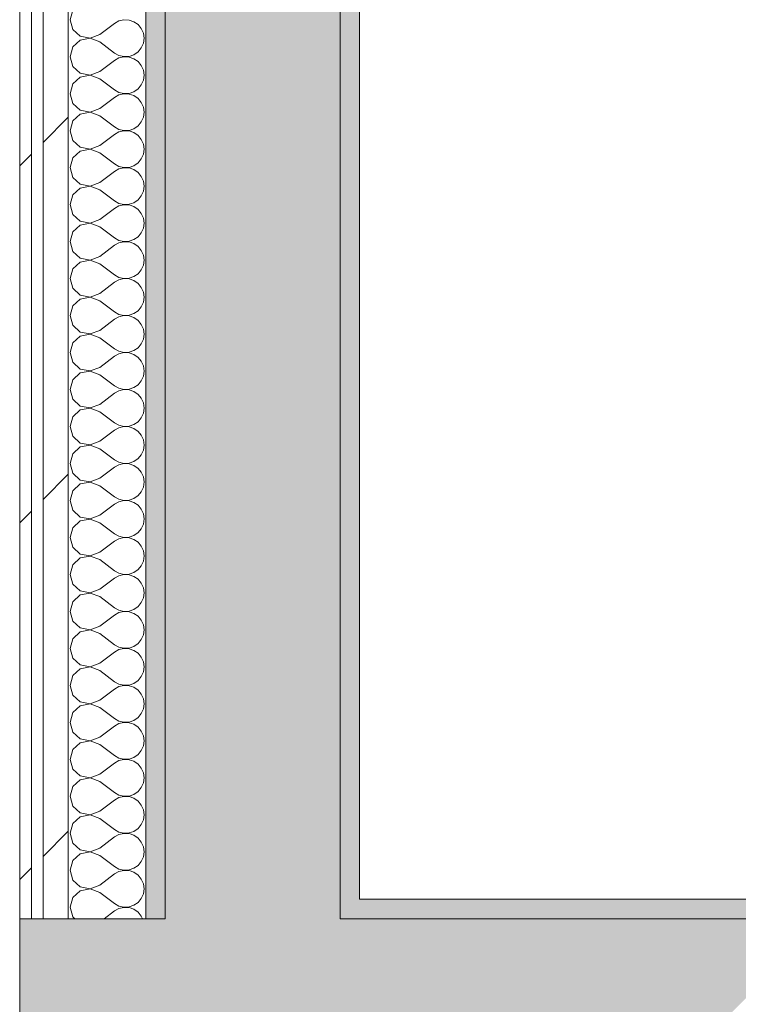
# Model space of a CAD drawing. Header units: millimetres. Extents: x -40968 to 77376, y -17881 to 4746.
# Tile 197 of 256: x 6357 to 6727, y -16688 to -16181. Entities that reach past the tile are written whole.
import ezdxf

# ---------------------------------------------------------------- set-up
doc = ezdxf.new("R2010")
doc.units = ezdxf.units.MM
doc.header["$MEASUREMENT"] = 0
doc.linetypes.add('Wipeout_Contour', pattern=[1000, 0, -1000])
for name, color, linetype, lineweight in [('08_E_Envans secs_Pluma_Nº__7', 7, 'Continuous', 5), ('12_FAÇ_Façana_Pluma_Nº__7', 7, 'Continuous', 5), ('Nuevo_08_E_Envans secs_Pluma_Nº__1', 7, 'Continuous', 5)]:
    doc.layers.add(name, color=color, linetype=linetype, lineweight=lineweight)
doc.layers.add('12_FAÇ_Façana', color=7, linetype='Continuous')
doc.layers.add('Nuevo_08_E_Envans secs', color=7, linetype='Continuous')
for name, color, linetype, lineweight, true_color in [('12_FAÇ_Façana_Pluma_Nº__102', 7, 'Continuous', 5, 0xcccccc), ('12_FAÇ_Façana_Pluma_Nº__176', 7, 'Continuous', 15, 0x93a0c6), ('Nuevo_08_E_Envans secs_Pluma_Nº__102', 7, 'Continuous', 5, 0xcccccc), ('Nuevo_08_E_Envans secs_Pluma_Nº__171', 171, 'Continuous', 13, 0xaaaaff), ('Nuevo_08_E_Envans secs_Pluma_Nº__177', 7, 'Continuous', 15, 0xf7e046)]:
    doc.layers.add(name, color=color, linetype=linetype, lineweight=lineweight, true_color=true_color)
pattern_1 = [(45, (0, 0), (-183.8478, 183.8478), [195, -65]), (45, (7e-14, 183.85), (-183.8478, 183.8478), [195, -65])]

# ---------------------------------------------------------------- blocks, each defined once
blk = doc.blocks.new('Muro_64_5', base_point=(6422.11, -16633.98))
at = {"layer": '12_FAÇ_Façana_Pluma_Nº__102', "linetype": 'Continuous', "lineweight": 0, "true_color": 0xe5e5e5}
for points in [[(6522.11, -16633.98), (6522.11, -12283.98), (6432.11, -12283.98), (6432.11, -16633.98)], [(6432.11, -16643.98), (6522.11, -16643.98), (6522.11, -16633.98), (6432.11, -16633.98)]]:
    blk.add_hatch(color=254, dxfattribs=at).paths.add_polyline_path(points)
at = {"layer": '12_FAÇ_Façana_Pluma_Nº__176', "linetype": 'Continuous', "lineweight": 0, "true_color": 0x495063}
for points in [[(6532.11, -16633.98), (6532.11, -12283.98), (6522.11, -12283.98), (6522.11, -16633.98)], [(6422.11, -14438.98), (6422.11, -16633.98), (6432.11, -16633.98), (6432.11, -14438.98)]]:
    blk.add_hatch(color=251, dxfattribs=at).paths.add_polyline_path(points)
at = {"layer": '12_FAÇ_Façana_Pluma_Nº__7', "color": 7, "linetype": 'Continuous', "lineweight": 5}
for p, q in [((6522.11, -16633.98), (6522.11, -12283.98)), ((6432.11, -14438.98), (6432.11, -16633.98)), ((6432.11, -16633.98), (6432.11, -16643.98)), ((6522.11, -16643.98), (6522.11, -16633.98))]:
    blk.add_line(p, q, dxfattribs=at)
at = {"layer": '12_FAÇ_Façana_Pluma_Nº__7', "color": 7, "linetype": 'Continuous', "lineweight": 5, "flags": 128}
for points in [[(6532.11, -16633.98), (6532.11, -12283.98)], [(6422.11, -14438.98), (6422.11, -16633.98)]]:
    blk.add_lwpolyline(points, dxfattribs=at)
blk = doc.blocks.new('Muro_65_5', base_point=(6782.11, -16633.98))
at = {"layer": '12_FAÇ_Façana_Pluma_Nº__102', "linetype": 'Continuous', "lineweight": 0, "true_color": 0xe5e5e5}
for points in [[(6363.11, -16713.98), (6363.11, -16643.98), (6357.11, -16643.98), (6357.11, -16713.98)], [(6369.11, -16713.98), (6369.11, -16643.98), (6363.11, -16643.98), (6363.11, -16713.98)], [(6382.11, -16713.98), (6382.11, -16643.98), (6369.11, -16643.98), (6369.11, -16713.98)], [(6422.11, -16713.98), (6422.11, -16643.98), (6382.11, -16643.98), (6382.11, -16713.98)], [(6432.11, -16643.98), (6422.11, -16643.98), (6422.11, -16713.98), (6432.11, -16713.98)], [(6432.11, -16713.98), (6522.11, -16713.98), (6522.11, -16643.98), (6432.11, -16643.98)], [(6522.11, -16713.98), (6702.11, -16713.98), (6702.11, -16643.98), (6522.11, -16643.98)], [(6702.11, -16713.98), (6772.11, -16643.98), (6702.11, -16643.98)]]:
    blk.add_hatch(color=254, dxfattribs=at).paths.add_polyline_path(points)
at = {"layer": '12_FAÇ_Façana_Pluma_Nº__176', "linetype": 'Continuous', "lineweight": 0, "true_color": 0x495063}
for points in [[(6422.11, -16643.98), (6432.11, -16643.98), (6432.11, -16633.98), (6422.11, -16633.98)], [(6522.11, -16643.98), (6532.11, -16643.98), (6532.11, -16633.98), (6522.11, -16633.98)], [(6532.11, -16643.98), (6772.11, -16643.98), (6772.11, -16633.98), (6532.11, -16633.98)]]:
    blk.add_hatch(color=251, dxfattribs=at).paths.add_polyline_path(points)
at = {"layer": '08_E_Envans secs_Pluma_Nº__7', "color": 7, "linetype": 'Continuous', "lineweight": 5}
for p, q in [((6363.11, -16643.98), (6357.11, -16643.98)), ((6369.11, -16643.98), (6363.11, -16643.98)), ((6382.11, -16643.98), (6369.11, -16643.98)), ((6422.11, -16643.98), (6382.11, -16643.98))]:
    blk.add_line(p, q, dxfattribs=at)
at = {"layer": '12_FAÇ_Façana_Pluma_Nº__7', "color": 7, "linetype": 'Continuous', "lineweight": 5}
for p, q in [((6432.11, -16633.98), (6432.11, -16643.98)), ((6522.11, -16643.98), (6522.11, -16633.98)), ((6432.11, -16643.98), (6422.11, -16643.98)), ((6702.11, -16643.98), (6522.11, -16643.98)), ((6772.11, -16643.98), (6702.11, -16643.98))]:
    blk.add_line(p, q, dxfattribs=at)
at = {"layer": '12_FAÇ_Façana_Pluma_Nº__7', "color": 7, "linetype": 'Continuous', "lineweight": 5, "flags": 128}
for points in [[(6422.11, -16633.98), (6422.11, -16643.98)], [(6782.11, -16633.98), (6532.11, -16633.98)]]:
    blk.add_lwpolyline(points, dxfattribs=at)
at = {"layer": 'Nuevo_08_E_Envans secs_Pluma_Nº__1', "color": 7, "linetype": 'Continuous', "lineweight": 5}
blk.add_line((6357.11, -16643.98), (6357.11, -16713.98), dxfattribs=at)
blk = doc.blocks.new('Muro_66_5', base_point=(6782.11, -17083.98))
at = {"layer": '12_FAÇ_Façana_Pluma_Nº__102', "linetype": 'Continuous', "lineweight": 0, "true_color": 0xe5e5e5}
for points in [[(6702.11, -16713.98), (6702.11, -16973.98), (6772.11, -16973.98), (6772.11, -16713.98)], [(6772.11, -16973.98), (6702.11, -16973.98), (6702.11, -16983.98), (6772.11, -16983.98)]]:
    blk.add_hatch(color=254, dxfattribs=at).paths.add_polyline_path(points)
at = {"layer": '12_FAÇ_Façana_Pluma_Nº__176', "linetype": 'Continuous', "lineweight": 0, "true_color": 0x495063}
for points in [[(6772.11, -16643.98), (6772.11, -16973.98), (6782.11, -16973.98), (6782.11, -16643.98)], [(6692.11, -16723.98), (6692.11, -16973.98), (6702.11, -16973.98), (6702.11, -16723.98)]]:
    blk.add_hatch(color=251, dxfattribs=at).paths.add_polyline_path(points)
at = {"layer": '12_FAÇ_Façana_Pluma_Nº__7', "color": 7, "linetype": 'Continuous', "lineweight": 5}
for p, q in [((6772.11, -16713.98), (6772.11, -16643.98)), ((6702.11, -16723.98), (6702.11, -16713.98)), ((6772.11, -16973.98), (6772.11, -16713.98)), ((6702.11, -16723.98), (6702.11, -16973.98)), ((6702.11, -16973.98), (6702.11, -16983.98)), ((6772.11, -16983.98), (6772.11, -16973.98))]:
    blk.add_line(p, q, dxfattribs=at)
at = {"layer": '12_FAÇ_Façana_Pluma_Nº__7', "color": 7, "linetype": 'Continuous', "lineweight": 5, "flags": 128}
for points in [[(6782.11, -16973.98), (6782.11, -16643.98)], [(6692.11, -16723.98), (6692.11, -16973.98)]]:
    blk.add_lwpolyline(points, dxfattribs=at)
blk = doc.blocks.new('*X142')
at = {"layer": 'Nuevo_08_E_Envans secs_Pluma_Nº__102', "color": 254, "linetype": 'Continuous', "lineweight": 5, "true_color": 0xcccccc}
for p, q in [((6384.48, -16175.95), (6383.06, -16180.95)), ((6383.06, -16180.95), (6384.48, -16185.96)), ((6398.3, -16188.57), (6405.92, -16182.86)), ((6408.21, -16181.59), (6405.92, -16182.86)), ((6410.77, -16180.99), (6408.21, -16181.59)), ((6413.4, -16181.12), (6410.77, -16180.99)), ((6415.89, -16181.96), (6413.4, -16181.12)), ((6418.05, -16183.45), (6415.89, -16181.96)), ((6384.48, -16185.96), (6388.32, -16189.47)), ((6419.73, -16185.47), (6418.05, -16183.45)), ((6420.79, -16187.87), (6419.73, -16185.47)), ((6421.15, -16190.48), (6420.79, -16187.87)), ((6388.32, -16191.48), (6384.48, -16194.99)), ((6388.32, -16189.47), (6393.44, -16190.44)), ((6393.44, -16190.51), (6388.32, -16191.48)), ((6393.44, -16190.44), (6398.3, -16188.57)), ((6398.3, -16192.38), (6393.44, -16190.51)), ((6398.3, -16192.38), (6405.92, -16198.1)), ((6419.73, -16195.48), (6420.79, -16193.08)), ((6420.79, -16193.08), (6421.15, -16190.48)), ((6384.48, -16194.99), (6383.06, -16200)), ((6405.92, -16198.1), (6408.21, -16199.37)), ((6415.89, -16198.99), (6418.05, -16197.51)), ((6418.05, -16197.51), (6419.73, -16195.48)), ((6383.06, -16200), (6384.48, -16205.01)), ((6398.3, -16207.62), (6405.92, -16201.9)), ((6408.21, -16200.63), (6405.92, -16201.9)), ((6408.21, -16199.37), (6410.77, -16199.96)), ((6410.77, -16200.04), (6408.21, -16200.63)), ((6410.77, -16199.96), (6413.4, -16199.83)), ((6413.4, -16200.17), (6410.77, -16200.04)), ((6413.4, -16199.83), (6415.89, -16198.99)), ((6415.89, -16201.01), (6413.4, -16200.17)), ((6418.05, -16202.49), (6415.89, -16201.01)), ((6419.73, -16204.52), (6418.05, -16202.49)), ((6384.48, -16205.01), (6388.32, -16208.52)), ((6393.44, -16209.49), (6398.3, -16207.62)), ((6420.79, -16206.92), (6419.73, -16204.52)), ((6421.15, -16209.52), (6420.79, -16206.92)), ((6388.32, -16210.53), (6384.48, -16214.04)), ((6388.32, -16208.52), (6393.44, -16209.49)), ((6393.44, -16209.56), (6388.32, -16210.53)), ((6398.3, -16211.43), (6393.44, -16209.56)), ((6398.3, -16211.43), (6405.92, -16217.14)), ((6419.73, -16214.53), (6420.79, -16212.13)), ((6420.79, -16212.13), (6421.15, -16209.52)), ((6384.48, -16214.04), (6383.06, -16219.05)), ((6405.92, -16217.14), (6408.21, -16218.41)), ((6408.21, -16218.41), (6410.77, -16219.01)), ((6413.4, -16218.88), (6415.89, -16218.04)), ((6415.89, -16218.04), (6418.05, -16216.55)), ((6418.05, -16216.55), (6419.73, -16214.53)), ((6383.06, -16219.05), (6384.48, -16224.05)), ((6398.3, -16226.67), (6405.92, -16220.95)), ((6408.21, -16219.68), (6405.92, -16220.95)), ((6410.77, -16219.09), (6408.21, -16219.68)), ((6410.77, -16219.01), (6413.4, -16218.88)), ((6413.4, -16219.21), (6410.77, -16219.09)), ((6415.89, -16220.05), (6413.4, -16219.21)), ((6418.05, -16221.54), (6415.89, -16220.05)), ((6419.73, -16223.56), (6418.05, -16221.54)), ((6384.48, -16224.05), (6388.32, -16227.57)), ((6388.32, -16227.57), (6393.44, -16228.53)), ((6393.44, -16228.53), (6398.3, -16226.67)), ((6420.79, -16225.97), (6419.73, -16223.56)), ((6421.15, -16228.57), (6420.79, -16225.97)), ((6420.79, -16231.17), (6421.15, -16228.57)), ((6384.48, -16233.09), (6383.06, -16238.1)), ((6388.32, -16229.58), (6384.48, -16233.09)), ((6393.44, -16228.61), (6388.32, -16229.58)), ((6398.3, -16230.48), (6393.44, -16228.61)), ((6398.3, -16230.48), (6405.92, -16236.19)), ((6418.05, -16235.6), (6419.73, -16233.58)), ((6419.73, -16233.58), (6420.79, -16231.17)), ((6383.06, -16238.1), (6384.48, -16243.1)), ((6405.92, -16236.19), (6408.21, -16237.46)), ((6408.21, -16238.73), (6405.92, -16240)), ((6408.21, -16237.46), (6410.77, -16238.06)), ((6410.77, -16238.13), (6408.21, -16238.73)), ((6410.77, -16238.06), (6413.4, -16237.93)), ((6413.4, -16238.26), (6410.77, -16238.13)), ((6413.4, -16237.93), (6415.89, -16237.09)), ((6415.89, -16239.1), (6413.4, -16238.26)), ((6415.89, -16237.09), (6418.05, -16235.6)), ((6384.48, -16243.1), (6388.32, -16246.61)), ((6398.3, -16245.71), (6405.92, -16240)), ((6418.05, -16240.59), (6415.89, -16239.1)), ((6419.73, -16242.61), (6418.05, -16240.59)), ((6420.79, -16245.02), (6419.73, -16242.61)), ((6388.32, -16248.62), (6384.48, -16252.14)), ((6388.32, -16246.61), (6393.44, -16247.58)), ((6393.44, -16247.66), (6388.32, -16248.62)), ((6393.44, -16247.58), (6398.3, -16245.71)), ((6398.3, -16249.52), (6393.44, -16247.66)), ((6421.15, -16247.62), (6420.79, -16245.02)), ((6420.79, -16250.22), (6421.15, -16247.62)), ((6384.48, -16252.14), (6383.06, -16257.14)), ((6398.3, -16249.52), (6405.92, -16255.24)), ((6418.05, -16254.65), (6419.73, -16252.63)), ((6419.73, -16252.63), (6420.79, -16250.22)), ((6383.06, -16257.14), (6384.48, -16262.15)), ((6405.92, -16255.24), (6408.21, -16256.51)), ((6408.21, -16257.78), (6405.92, -16259.05)), ((6408.21, -16256.51), (6410.77, -16257.1)), ((6410.77, -16257.18), (6408.21, -16257.78)), ((6410.77, -16257.1), (6413.4, -16256.98)), ((6413.4, -16257.31), (6410.77, -16257.18)), ((6413.4, -16256.98), (6415.89, -16256.14)), ((6415.89, -16258.15), (6413.4, -16257.31)), ((6415.89, -16256.14), (6418.05, -16254.65)), ((6418.05, -16259.64), (6415.89, -16258.15)), ((6384.48, -16262.15), (6388.32, -16265.66)), ((6398.3, -16264.76), (6405.92, -16259.05)), ((6419.73, -16261.66), (6418.05, -16259.64)), ((6420.79, -16264.06), (6419.73, -16261.66)), ((6421.15, -16266.67), (6420.79, -16264.06)), ((6388.32, -16267.67), (6384.48, -16271.18)), ((6388.32, -16265.66), (6393.44, -16266.63)), ((6393.44, -16266.71), (6388.32, -16267.67)), ((6393.44, -16266.63), (6398.3, -16264.76)), ((6398.3, -16268.57), (6393.44, -16266.71)), ((6398.3, -16268.57), (6405.92, -16274.29)), ((6420.79, -16269.27), (6421.15, -16266.67)), ((6384.48, -16271.18), (6383.06, -16276.19)), ((6415.89, -16275.19), (6418.05, -16273.7)), ((6418.05, -16273.7), (6419.73, -16271.67)), ((6419.73, -16271.67), (6420.79, -16269.27)), ((6383.06, -16276.19), (6384.48, -16281.2)), ((6398.3, -16283.81), (6405.92, -16278.1)), ((6405.92, -16274.29), (6408.21, -16275.56)), ((6408.21, -16276.82), (6405.92, -16278.1)), ((6408.21, -16275.56), (6410.77, -16276.15)), ((6410.77, -16276.23), (6408.21, -16276.82)), ((6410.77, -16276.15), (6413.4, -16276.02)), ((6413.4, -16276.36), (6410.77, -16276.23)), ((6413.4, -16276.02), (6415.89, -16275.19)), ((6415.89, -16277.2), (6413.4, -16276.36)), ((6418.05, -16278.68), (6415.89, -16277.2)), ((6419.73, -16280.71), (6418.05, -16278.68)), ((6384.48, -16281.2), (6388.32, -16284.71)), ((6393.44, -16285.68), (6398.3, -16283.81)), ((6420.79, -16283.11), (6419.73, -16280.71)), ((6421.15, -16285.71), (6420.79, -16283.11)), ((6388.32, -16286.72), (6384.48, -16290.23)), ((6388.32, -16284.71), (6393.44, -16285.68)), ((6393.44, -16285.75), (6388.32, -16286.72)), ((6398.3, -16287.62), (6393.44, -16285.75)), ((6398.3, -16287.62), (6405.92, -16293.33)), ((6419.73, -16290.72), (6420.79, -16288.32)), ((6420.79, -16288.32), (6421.15, -16285.71)), ((6384.48, -16290.23), (6383.06, -16295.24)), ((6405.92, -16293.33), (6408.21, -16294.6)), ((6413.4, -16295.07), (6415.89, -16294.23)), ((6415.89, -16294.23), (6418.05, -16292.74)), ((6418.05, -16292.74), (6419.73, -16290.72)), ((6383.06, -16295.24), (6384.48, -16300.25)), ((6398.3, -16302.86), (6405.92, -16297.14)), ((6408.21, -16295.87), (6405.92, -16297.14)), ((6408.21, -16294.6), (6410.77, -16295.2)), ((6410.77, -16295.28), (6408.21, -16295.87)), ((6410.77, -16295.2), (6413.4, -16295.07)), ((6413.4, -16295.4), (6410.77, -16295.28)), ((6415.89, -16296.24), (6413.4, -16295.4)), ((6418.05, -16297.73), (6415.89, -16296.24)), ((6419.73, -16299.75), (6418.05, -16297.73)), ((6384.48, -16300.25), (6388.32, -16303.76)), ((6388.32, -16303.76), (6393.44, -16304.72)), ((6393.44, -16304.72), (6398.3, -16302.86)), ((6420.79, -16302.16), (6419.73, -16299.75)), ((6421.15, -16304.76), (6420.79, -16302.16)), ((6384.48, -16309.28), (6383.06, -16314.29)), ((6388.32, -16305.77), (6384.48, -16309.28)), ((6393.44, -16304.8), (6388.32, -16305.77)), ((6398.3, -16306.67), (6393.44, -16304.8)), ((6398.3, -16306.67), (6405.92, -16312.38)), ((6419.73, -16309.77), (6420.79, -16307.36)), ((6420.79, -16307.36), (6421.15, -16304.76)), ((6383.06, -16314.29), (6384.48, -16319.29)), ((6405.92, -16312.38), (6408.21, -16313.65)), ((6408.21, -16313.65), (6410.77, -16314.25)), ((6410.77, -16314.32), (6408.21, -16314.92)), ((6410.77, -16314.25), (6413.4, -16314.12)), ((6413.4, -16314.45), (6410.77, -16314.32)), ((6413.4, -16314.12), (6415.89, -16313.28)), ((6415.89, -16315.29), (6413.4, -16314.45)), ((6415.89, -16313.28), (6418.05, -16311.79)), ((6418.05, -16311.79), (6419.73, -16309.77)), ((6384.48, -16319.29), (6388.32, -16322.8)), ((6398.3, -16321.9), (6405.92, -16316.19)), ((6408.21, -16314.92), (6405.92, -16316.19)), ((6418.05, -16316.78), (6415.89, -16315.29)), ((6419.73, -16318.8), (6418.05, -16316.78)), ((6420.79, -16321.21), (6419.73, -16318.8)), ((6388.32, -16324.81), (6384.48, -16328.33)), ((6388.32, -16322.8), (6393.44, -16323.77)), ((6393.44, -16323.85), (6388.32, -16324.81)), ((6393.44, -16323.77), (6398.3, -16321.9)), ((6398.3, -16325.71), (6393.44, -16323.85)), ((6421.15, -16323.81), (6420.79, -16321.21)), ((6420.79, -16326.41), (6421.15, -16323.81)), ((6384.48, -16328.33), (6383.06, -16333.33)), ((6398.3, -16325.71), (6405.92, -16331.43)), ((6418.05, -16330.84), (6419.73, -16328.82)), ((6419.73, -16328.82), (6420.79, -16326.41)), ((6383.06, -16333.33), (6384.48, -16338.34)), ((6405.92, -16331.43), (6408.21, -16332.7)), ((6408.21, -16333.97), (6405.92, -16335.24)), ((6408.21, -16332.7), (6410.77, -16333.29)), ((6410.77, -16333.37), (6408.21, -16333.97)), ((6410.77, -16333.29), (6413.4, -16333.17)), ((6413.4, -16333.5), (6410.77, -16333.37)), ((6413.4, -16333.17), (6415.89, -16332.33)), ((6415.89, -16334.34), (6413.4, -16333.5)), ((6415.89, -16332.33), (6418.05, -16330.84)), ((6418.05, -16335.83), (6415.89, -16334.34)), ((6384.48, -16338.34), (6388.32, -16341.85)), ((6398.3, -16340.95), (6405.92, -16335.24)), ((6419.73, -16337.85), (6418.05, -16335.83)), ((6420.79, -16340.25), (6419.73, -16337.85)), ((6388.32, -16343.86), (6384.48, -16347.37)), ((6388.32, -16341.85), (6393.44, -16342.82)), ((6393.44, -16342.9), (6388.32, -16343.86)), ((6393.44, -16342.82), (6398.3, -16340.95)), ((6398.3, -16344.76), (6393.44, -16342.9)), ((6398.3, -16344.76), (6405.92, -16350.48)), ((6421.15, -16342.86), (6420.79, -16340.25)), ((6420.79, -16345.46), (6421.15, -16342.86)), ((6384.48, -16347.37), (6383.06, -16352.38)), ((6415.89, -16351.38), (6418.05, -16349.89)), ((6418.05, -16349.89), (6419.73, -16347.86)), ((6419.73, -16347.86), (6420.79, -16345.46)), ((6383.06, -16352.38), (6384.48, -16357.39)), ((6398.3, -16360), (6405.92, -16354.29)), ((6405.92, -16350.48), (6408.21, -16351.75)), ((6408.21, -16353.01), (6405.92, -16354.29)), ((6408.21, -16351.75), (6410.77, -16352.34)), ((6410.77, -16352.42), (6408.21, -16353.01)), ((6410.77, -16352.34), (6413.4, -16352.22)), ((6413.4, -16352.55), (6410.77, -16352.42)), ((6413.4, -16352.22), (6415.89, -16351.38)), ((6415.89, -16353.39), (6413.4, -16352.55)), ((6418.05, -16354.87), (6415.89, -16353.39)), ((6419.73, -16356.9), (6418.05, -16354.87)), ((6384.48, -16357.39), (6388.32, -16360.9)), ((6393.44, -16361.87), (6398.3, -16360)), ((6420.79, -16359.3), (6419.73, -16356.9)), ((6421.15, -16361.9), (6420.79, -16359.3)), ((6388.32, -16362.91), (6384.48, -16366.42)), ((6388.32, -16360.9), (6393.44, -16361.87)), ((6393.44, -16361.94), (6388.32, -16362.91)), ((6398.3, -16363.81), (6393.44, -16361.94)), ((6398.3, -16363.81), (6405.92, -16369.52)), ((6419.73, -16366.91), (6420.79, -16364.51)), ((6420.79, -16364.51), (6421.15, -16361.9)), ((6384.48, -16366.42), (6383.06, -16371.43)), ((6405.92, -16369.52), (6408.21, -16370.8)), ((6413.4, -16371.26), (6415.89, -16370.42)), ((6415.89, -16370.42), (6418.05, -16368.94)), ((6418.05, -16368.94), (6419.73, -16366.91)), ((6383.06, -16371.43), (6384.48, -16376.44)), ((6398.3, -16379.05), (6405.92, -16373.33)), ((6408.21, -16372.06), (6405.92, -16373.33)), ((6408.21, -16370.8), (6410.77, -16371.39)), ((6410.77, -16371.47), (6408.21, -16372.06)), ((6410.77, -16371.39), (6413.4, -16371.26)), ((6413.4, -16371.59), (6410.77, -16371.47)), ((6415.89, -16372.43), (6413.4, -16371.59)), ((6418.05, -16373.92), (6415.89, -16372.43)), ((6419.73, -16375.95), (6418.05, -16373.92)), ((6384.48, -16376.44), (6388.32, -16379.95)), ((6388.32, -16379.95), (6393.44, -16380.91)), ((6393.44, -16380.91), (6398.3, -16379.05)), ((6420.79, -16378.35), (6419.73, -16375.95)), ((6421.15, -16380.95), (6420.79, -16378.35)), ((6384.48, -16385.47), (6383.06, -16390.48)), ((6388.32, -16381.96), (6384.48, -16385.47)), ((6393.44, -16380.99), (6388.32, -16381.96)), ((6398.3, -16382.86), (6393.44, -16380.99)), ((6398.3, -16382.86), (6405.92, -16388.57)), ((6419.73, -16385.96), (6420.79, -16383.55)), ((6420.79, -16383.55), (6421.15, -16380.95)), ((6383.06, -16390.48), (6384.48, -16395.48)), ((6405.92, -16388.57), (6408.21, -16389.84)), ((6408.21, -16389.84), (6410.77, -16390.44)), ((6410.77, -16390.51), (6408.21, -16391.11)), ((6410.77, -16390.44), (6413.4, -16390.31)), ((6413.4, -16390.64), (6410.77, -16390.51)), ((6413.4, -16390.31), (6415.89, -16389.47)), ((6415.89, -16391.48), (6413.4, -16390.64)), ((6415.89, -16389.47), (6418.05, -16387.98)), ((6418.05, -16387.98), (6419.73, -16385.96)), ((6384.48, -16395.48), (6388.32, -16398.99)), ((6398.3, -16398.1), (6405.92, -16392.38)), ((6408.21, -16391.11), (6405.92, -16392.38)), ((6418.05, -16392.97), (6415.89, -16391.48)), ((6419.73, -16394.99), (6418.05, -16392.97)), ((6420.79, -16397.4), (6419.73, -16394.99)), ((6388.32, -16401.01), (6384.48, -16404.52)), ((6388.32, -16398.99), (6393.44, -16399.96)), ((6393.44, -16400.04), (6388.32, -16401.01)), ((6393.44, -16399.96), (6398.3, -16398.1)), ((6398.3, -16401.9), (6393.44, -16400.04)), ((6421.15, -16400), (6420.79, -16397.4)), ((6420.79, -16402.6), (6421.15, -16400)), ((6384.48, -16404.52), (6383.06, -16409.52)), ((6398.3, -16401.9), (6405.92, -16407.62)), ((6418.05, -16407.03), (6419.73, -16405.01)), ((6419.73, -16405.01), (6420.79, -16402.6)), ((6383.06, -16409.52), (6384.48, -16414.53)), ((6405.92, -16407.62), (6408.21, -16408.89)), ((6408.21, -16410.16), (6405.92, -16411.43)), ((6408.21, -16408.89), (6410.77, -16409.49)), ((6410.77, -16409.56), (6408.21, -16410.16)), ((6410.77, -16409.49), (6413.4, -16409.36)), ((6413.4, -16409.69), (6410.77, -16409.56)), ((6413.4, -16409.36), (6415.89, -16408.52)), ((6415.89, -16410.53), (6413.4, -16409.69)), ((6415.89, -16408.52), (6418.05, -16407.03)), ((6418.05, -16412.02), (6415.89, -16410.53)), ((6384.48, -16414.53), (6388.32, -16418.04)), ((6398.3, -16417.14), (6405.92, -16411.43)), ((6419.73, -16414.04), (6418.05, -16412.02)), ((6420.79, -16416.45), (6419.73, -16414.04)), ((6388.32, -16420.05), (6384.48, -16423.56)), ((6388.32, -16418.04), (6393.44, -16419.01)), ((6393.44, -16419.09), (6388.32, -16420.05)), ((6393.44, -16419.01), (6398.3, -16417.14)), ((6398.3, -16420.95), (6393.44, -16419.09)), ((6398.3, -16420.95), (6405.92, -16426.67)), ((6421.15, -16419.05), (6420.79, -16416.45)), ((6420.79, -16421.65), (6421.15, -16419.05)), ((6384.48, -16423.56), (6383.06, -16428.57)), ((6415.89, -16427.57), (6418.05, -16426.08)), ((6418.05, -16426.08), (6419.73, -16424.05)), ((6419.73, -16424.05), (6420.79, -16421.65)), ((6383.06, -16428.57), (6384.48, -16433.58)), ((6398.3, -16436.19), (6405.92, -16430.48)), ((6405.92, -16426.67), (6408.21, -16427.94)), ((6408.21, -16429.2), (6405.92, -16430.48)), ((6408.21, -16427.94), (6410.77, -16428.53)), ((6410.77, -16428.61), (6408.21, -16429.2)), ((6410.77, -16428.53), (6413.4, -16428.41)), ((6413.4, -16428.74), (6410.77, -16428.61)), ((6413.4, -16428.41), (6415.89, -16427.57)), ((6415.89, -16429.58), (6413.4, -16428.74)), ((6418.05, -16431.06), (6415.89, -16429.58)), ((6419.73, -16433.09), (6418.05, -16431.06)), ((6384.48, -16433.58), (6388.32, -16437.09)), ((6393.44, -16438.06), (6398.3, -16436.19)), ((6420.79, -16435.49), (6419.73, -16433.09)), ((6421.15, -16438.1), (6420.79, -16435.49)), ((6388.32, -16439.1), (6384.48, -16442.61)), ((6388.32, -16437.09), (6393.44, -16438.06)), ((6393.44, -16438.13), (6388.32, -16439.1)), ((6398.3, -16440), (6393.44, -16438.13)), ((6398.3, -16440), (6405.92, -16445.71)), ((6419.73, -16443.1), (6420.79, -16440.7)), ((6420.79, -16440.7), (6421.15, -16438.1)), ((6384.48, -16442.61), (6383.06, -16447.62)), ((6405.92, -16445.71), (6408.21, -16446.99)), ((6413.4, -16447.45), (6415.89, -16446.61)), ((6415.89, -16446.61), (6418.05, -16445.13)), ((6418.05, -16445.13), (6419.73, -16443.1)), ((6383.06, -16447.62), (6384.48, -16452.63)), ((6398.3, -16455.24), (6405.92, -16449.52)), ((6408.21, -16448.25), (6405.92, -16449.52)), ((6408.21, -16446.99), (6410.77, -16447.58)), ((6410.77, -16447.66), (6408.21, -16448.25)), ((6410.77, -16447.58), (6413.4, -16447.45)), ((6413.4, -16447.78), (6410.77, -16447.66)), ((6415.89, -16448.62), (6413.4, -16447.78)), ((6418.05, -16450.11), (6415.89, -16448.62)), ((6419.73, -16452.14), (6418.05, -16450.11)), ((6384.48, -16452.63), (6388.32, -16456.14)), ((6388.32, -16456.14), (6393.44, -16457.1)), ((6393.44, -16457.1), (6398.3, -16455.24)), ((6420.79, -16454.54), (6419.73, -16452.14)), ((6421.15, -16457.14), (6420.79, -16454.54)), ((6384.48, -16461.66), (6383.06, -16466.67)), ((6388.32, -16458.15), (6384.48, -16461.66)), ((6393.44, -16457.18), (6388.32, -16458.15)), ((6398.3, -16459.05), (6393.44, -16457.18)), ((6398.3, -16459.05), (6405.92, -16464.76)), ((6419.73, -16462.15), (6420.79, -16459.75)), ((6420.79, -16459.75), (6421.15, -16457.14)), ((6383.06, -16466.67), (6384.48, -16471.67)), ((6405.92, -16464.76), (6408.21, -16466.03)), ((6408.21, -16466.03), (6410.77, -16466.63)), ((6410.77, -16466.71), (6408.21, -16467.3)), ((6410.77, -16466.63), (6413.4, -16466.5)), ((6413.4, -16466.83), (6410.77, -16466.71)), ((6413.4, -16466.5), (6415.89, -16465.66)), ((6415.89, -16467.67), (6413.4, -16466.83)), ((6415.89, -16465.66), (6418.05, -16464.17)), ((6418.05, -16464.17), (6419.73, -16462.15)), ((6384.48, -16471.67), (6388.32, -16475.19)), ((6398.3, -16474.29), (6405.92, -16468.57)), ((6408.21, -16467.3), (6405.92, -16468.57)), ((6418.05, -16469.16), (6415.89, -16467.67)), ((6419.73, -16471.18), (6418.05, -16469.16)), ((6420.79, -16473.59), (6419.73, -16471.18)), ((6388.32, -16475.19), (6393.44, -16476.15)), ((6393.44, -16476.23), (6388.32, -16477.2)), ((6393.44, -16476.15), (6398.3, -16474.29)), ((6398.3, -16478.1), (6393.44, -16476.23)), ((6421.15, -16476.19), (6420.79, -16473.59)), ((6420.79, -16478.79), (6421.15, -16476.19)), ((6384.48, -16480.71), (6383.06, -16485.71)), ((6388.32, -16477.2), (6384.48, -16480.71)), ((6398.3, -16478.1), (6405.92, -16483.81)), ((6418.05, -16483.22), (6419.73, -16481.2)), ((6419.73, -16481.2), (6420.79, -16478.79)), ((6383.06, -16485.71), (6384.48, -16490.72)), ((6405.92, -16483.81), (6408.21, -16485.08)), ((6408.21, -16486.35), (6405.92, -16487.62)), ((6408.21, -16485.08), (6410.77, -16485.68)), ((6410.77, -16485.75), (6408.21, -16486.35)), ((6410.77, -16485.68), (6413.4, -16485.55)), ((6413.4, -16485.88), (6410.77, -16485.75)), ((6413.4, -16485.55), (6415.89, -16484.71)), ((6415.89, -16486.72), (6413.4, -16485.88)), ((6415.89, -16484.71), (6418.05, -16483.22)), ((6418.05, -16488.21), (6415.89, -16486.72)), ((6384.48, -16490.72), (6388.32, -16494.23)), ((6398.3, -16493.33), (6405.92, -16487.62)), ((6419.73, -16490.23), (6418.05, -16488.21)), ((6420.79, -16492.64), (6419.73, -16490.23)), ((6388.32, -16496.24), (6384.48, -16499.75)), ((6388.32, -16494.23), (6393.44, -16495.2)), ((6393.44, -16495.28), (6388.32, -16496.24)), ((6393.44, -16495.2), (6398.3, -16493.33)), ((6398.3, -16497.14), (6393.44, -16495.28)), ((6398.3, -16497.14), (6405.92, -16502.86)), ((6421.15, -16495.24), (6420.79, -16492.64)), ((6420.79, -16497.84), (6421.15, -16495.24)), ((6384.48, -16499.75), (6383.06, -16504.76)), ((6415.89, -16503.76), (6418.05, -16502.27)), ((6418.05, -16502.27), (6419.73, -16500.25)), ((6419.73, -16500.25), (6420.79, -16497.84)), ((6383.06, -16504.76), (6384.48, -16509.77)), ((6398.3, -16512.38), (6405.92, -16506.67)), ((6405.92, -16502.86), (6408.21, -16504.13)), ((6408.21, -16505.4), (6405.92, -16506.67)), ((6408.21, -16504.13), (6410.77, -16504.72)), ((6410.77, -16504.8), (6408.21, -16505.4)), ((6410.77, -16504.72), (6413.4, -16504.6)), ((6413.4, -16504.93), (6410.77, -16504.8)), ((6413.4, -16504.6), (6415.89, -16503.76)), ((6415.89, -16505.77), (6413.4, -16504.93)), ((6418.05, -16507.26), (6415.89, -16505.77)), ((6419.73, -16509.28), (6418.05, -16507.26)), ((6384.48, -16509.77), (6388.32, -16513.28)), ((6393.44, -16514.25), (6398.3, -16512.38)), ((6420.79, -16511.68), (6419.73, -16509.28)), ((6421.15, -16514.29), (6420.79, -16511.68)), ((6388.32, -16515.29), (6384.48, -16518.8)), ((6388.32, -16513.28), (6393.44, -16514.25)), ((6393.44, -16514.32), (6388.32, -16515.29)), ((6398.3, -16516.19), (6393.44, -16514.32)), ((6398.3, -16516.19), (6405.92, -16521.9)), ((6419.73, -16519.29), (6420.79, -16516.89)), ((6420.79, -16516.89), (6421.15, -16514.29)), ((6384.48, -16518.8), (6383.06, -16523.81)), ((6405.92, -16521.9), (6408.21, -16523.18)), ((6415.89, -16522.8), (6418.05, -16521.32)), ((6418.05, -16521.32), (6419.73, -16519.29)), ((6383.06, -16523.81), (6384.48, -16528.82)), ((6398.3, -16531.43), (6405.92, -16525.71)), ((6408.21, -16524.44), (6405.92, -16525.71)), ((6408.21, -16523.18), (6410.77, -16523.77)), ((6410.77, -16523.85), (6408.21, -16524.44)), ((6410.77, -16523.77), (6413.4, -16523.64)), ((6413.4, -16523.98), (6410.77, -16523.85)), ((6413.4, -16523.64), (6415.89, -16522.8)), ((6415.89, -16524.81), (6413.4, -16523.98)), ((6418.05, -16526.3), (6415.89, -16524.81)), ((6419.73, -16528.33), (6418.05, -16526.3)), ((6384.48, -16528.82), (6388.32, -16532.33)), ((6388.32, -16532.33), (6393.44, -16533.29)), ((6393.44, -16533.29), (6398.3, -16531.43)), ((6420.79, -16530.73), (6419.73, -16528.33)), ((6421.15, -16533.33), (6420.79, -16530.73)), ((6384.48, -16537.85), (6383.06, -16542.86)), ((6388.32, -16534.34), (6384.48, -16537.85)), ((6393.44, -16533.37), (6388.32, -16534.34)), ((6398.3, -16535.24), (6393.44, -16533.37)), ((6398.3, -16535.24), (6405.92, -16540.95)), ((6419.73, -16538.34), (6420.79, -16535.94)), ((6420.79, -16535.94), (6421.15, -16533.33)), ((6383.06, -16542.86), (6384.48, -16547.86)), ((6405.92, -16540.95), (6408.21, -16542.22)), ((6408.21, -16542.22), (6410.77, -16542.82)), ((6410.77, -16542.9), (6408.21, -16543.49)), ((6410.77, -16542.82), (6413.4, -16542.69)), ((6413.4, -16543.02), (6410.77, -16542.9)), ((6413.4, -16542.69), (6415.89, -16541.85)), ((6415.89, -16541.85), (6418.05, -16540.36)), ((6418.05, -16540.36), (6419.73, -16538.34)), ((6384.48, -16547.86), (6388.32, -16551.38)), ((6398.3, -16550.48), (6405.92, -16544.76)), ((6408.21, -16543.49), (6405.92, -16544.76)), ((6415.89, -16543.86), (6413.4, -16543.02)), ((6418.05, -16545.35), (6415.89, -16543.86)), ((6419.73, -16547.37), (6418.05, -16545.35)), ((6420.79, -16549.78), (6419.73, -16547.37)), ((6388.32, -16551.38), (6393.44, -16552.34)), ((6393.44, -16552.42), (6388.32, -16553.39)), ((6393.44, -16552.34), (6398.3, -16550.48)), ((6398.3, -16554.29), (6393.44, -16552.42)), ((6421.15, -16552.38), (6420.79, -16549.78)), ((6420.79, -16554.98), (6421.15, -16552.38)), ((6384.48, -16556.9), (6383.06, -16561.9)), ((6388.32, -16553.39), (6384.48, -16556.9)), ((6398.3, -16554.29), (6405.92, -16560)), ((6418.05, -16559.41), (6419.73, -16557.39)), ((6419.73, -16557.39), (6420.79, -16554.98)), ((6383.06, -16561.9), (6384.48, -16566.91)), ((6405.92, -16560), (6408.21, -16561.27)), ((6408.21, -16562.54), (6405.92, -16563.81)), ((6408.21, -16561.27), (6410.77, -16561.87)), ((6410.77, -16561.94), (6408.21, -16562.54)), ((6410.77, -16561.87), (6413.4, -16561.74)), ((6413.4, -16562.07), (6410.77, -16561.94)), ((6413.4, -16561.74), (6415.89, -16560.9)), ((6415.89, -16562.91), (6413.4, -16562.07)), ((6415.89, -16560.9), (6418.05, -16559.41)), ((6418.05, -16564.4), (6415.89, -16562.91)), ((6384.48, -16566.91), (6388.32, -16570.42)), ((6398.3, -16569.52), (6405.92, -16563.81)), ((6419.73, -16566.42), (6418.05, -16564.4)), ((6420.79, -16568.83), (6419.73, -16566.42)), ((6388.32, -16572.43), (6384.48, -16575.95)), ((6388.32, -16570.42), (6393.44, -16571.39)), ((6393.44, -16571.47), (6388.32, -16572.43)), ((6393.44, -16571.39), (6398.3, -16569.52)), ((6398.3, -16573.33), (6393.44, -16571.47)), ((6398.3, -16573.33), (6405.92, -16579.05)), ((6421.15, -16571.43), (6420.79, -16568.83)), ((6420.79, -16574.03), (6421.15, -16571.43)), ((6384.48, -16575.95), (6383.06, -16580.95)), ((6415.89, -16579.95), (6418.05, -16578.46)), ((6418.05, -16578.46), (6419.73, -16576.44)), ((6419.73, -16576.44), (6420.79, -16574.03)), ((6383.06, -16580.95), (6384.48, -16585.96)), ((6398.3, -16588.57), (6405.92, -16582.86)), ((6405.92, -16579.05), (6408.21, -16580.32)), ((6408.21, -16581.59), (6405.92, -16582.86)), ((6408.21, -16580.32), (6410.77, -16580.91)), ((6410.77, -16580.99), (6408.21, -16581.59)), ((6410.77, -16580.91), (6413.4, -16580.79)), ((6413.4, -16581.12), (6410.77, -16580.99)), ((6413.4, -16580.79), (6415.89, -16579.95)), ((6415.89, -16581.96), (6413.4, -16581.12)), ((6418.05, -16583.45), (6415.89, -16581.96)), ((6419.73, -16585.47), (6418.05, -16583.45)), ((6384.48, -16585.96), (6388.32, -16589.47)), ((6393.44, -16590.44), (6398.3, -16588.57)), ((6420.79, -16587.87), (6419.73, -16585.47)), ((6421.15, -16590.48), (6420.79, -16587.87)), ((6388.32, -16591.48), (6384.48, -16594.99)), ((6388.32, -16589.47), (6393.44, -16590.44)), ((6393.44, -16590.51), (6388.32, -16591.48)), ((6398.3, -16592.38), (6393.44, -16590.51)), ((6398.3, -16592.38), (6405.92, -16598.1)), ((6419.73, -16595.48), (6420.79, -16593.08)), ((6420.79, -16593.08), (6421.15, -16590.48)), ((6384.48, -16594.99), (6383.06, -16600)), ((6405.92, -16598.1), (6408.21, -16599.37)), ((6415.89, -16598.99), (6418.05, -16597.51)), ((6418.05, -16597.51), (6419.73, -16595.48)), ((6383.06, -16600), (6384.48, -16605.01)), ((6398.3, -16607.62), (6405.92, -16601.9)), ((6408.21, -16600.63), (6405.92, -16601.9)), ((6408.21, -16599.37), (6410.77, -16599.96)), ((6410.77, -16600.04), (6408.21, -16600.63)), ((6410.77, -16599.96), (6413.4, -16599.83)), ((6413.4, -16600.17), (6410.77, -16600.04)), ((6413.4, -16599.83), (6415.89, -16598.99)), ((6415.89, -16601.01), (6413.4, -16600.17)), ((6418.05, -16602.49), (6415.89, -16601.01)), ((6419.73, -16604.52), (6418.05, -16602.49)), ((6384.48, -16605.01), (6388.32, -16608.52)), ((6388.32, -16608.52), (6393.44, -16609.49)), ((6393.44, -16609.49), (6398.3, -16607.62)), ((6420.79, -16606.92), (6419.73, -16604.52)), ((6421.15, -16609.52), (6420.79, -16606.92)), ((6388.32, -16610.53), (6384.48, -16614.04)), ((6393.44, -16609.56), (6388.32, -16610.53)), ((6398.3, -16611.43), (6393.44, -16609.56)), ((6398.3, -16611.43), (6405.92, -16617.14)), ((6419.73, -16614.53), (6420.79, -16612.13)), ((6420.79, -16612.13), (6421.15, -16609.52)), ((6384.48, -16614.04), (6383.06, -16619.05)), ((6383.06, -16619.05), (6384.48, -16624.05)), ((6405.92, -16617.14), (6408.21, -16618.41)), ((6408.21, -16618.41), (6410.77, -16619.01)), ((6410.77, -16619.09), (6408.21, -16619.68)), ((6410.77, -16619.01), (6413.4, -16618.88)), ((6413.4, -16619.21), (6410.77, -16619.09)), ((6413.4, -16618.88), (6415.89, -16618.04)), ((6415.89, -16618.04), (6418.05, -16616.55)), ((6418.05, -16616.55), (6419.73, -16614.53)), ((6384.48, -16624.05), (6388.32, -16627.57)), ((6398.3, -16626.67), (6405.92, -16620.95)), ((6408.21, -16619.68), (6405.92, -16620.95)), ((6415.89, -16620.05), (6413.4, -16619.21)), ((6418.05, -16621.54), (6415.89, -16620.05)), ((6419.73, -16623.56), (6418.05, -16621.54)), ((6420.79, -16625.97), (6419.73, -16623.56)), ((6388.32, -16627.57), (6393.44, -16628.53)), ((6393.44, -16628.61), (6388.32, -16629.58)), ((6393.44, -16628.53), (6398.3, -16626.67)), ((6398.3, -16630.48), (6393.44, -16628.61)), ((6421.15, -16628.57), (6420.79, -16625.97)), ((6420.79, -16631.17), (6421.15, -16628.57)), ((6384.48, -16633.09), (6383.06, -16638.1)), ((6388.32, -16629.58), (6384.48, -16633.09)), ((6398.3, -16630.48), (6405.92, -16636.19)), ((6418.05, -16635.6), (6419.73, -16633.58)), ((6419.73, -16633.58), (6420.79, -16631.17)), ((6383.06, -16638.1), (6384.48, -16643.1)), ((6405.92, -16636.19), (6408.21, -16637.46)), ((6408.21, -16638.73), (6405.92, -16640)), ((6408.21, -16637.46), (6410.77, -16638.06)), ((6410.77, -16638.13), (6408.21, -16638.73)), ((6410.77, -16638.06), (6413.4, -16637.93)), ((6413.4, -16638.26), (6410.77, -16638.13)), ((6413.4, -16637.93), (6415.89, -16637.09)), ((6415.89, -16639.1), (6413.4, -16638.26)), ((6415.89, -16637.09), (6418.05, -16635.6)), ((6418.05, -16640.59), (6415.89, -16639.1)), ((6384.48, -16643.1), (6385.44, -16643.98)), ((6400.61, -16643.98), (6405.92, -16640)), ((6419.73, -16642.61), (6418.05, -16640.59)), ((6420.33, -16643.98), (6419.73, -16642.61))]:
    blk.add_line(p, q, dxfattribs=at)
blk = doc.blocks.new('Muro_78_5', base_point=(6357.11, -14316.98))
at = {"layer": 'Nuevo_08_E_Envans secs_Pluma_Nº__1', "color": 7, "linetype": 'Continuous', "lineweight": 5, "flags": 128}
blk.add_lwpolyline([(6422.11, -16643.98), (6422.11, -14438.98)], dxfattribs=at)
at = {"color": 254, "linetype": 'Wipeout_Contour', "lineweight": 0, "ltscale": 67190.930982}
blk.add_wipeout([(6363.11, -16643.98), (6363.11, -14438.98), (6357.11, -14438.98), (6357.11, -16643.98)], dxfattribs=at).dxf.layer = 'Nuevo_08_E_Envans secs'
at = {"color": 254, "linetype": 'Wipeout_Contour', "lineweight": 0, "ltscale": 67214.520982}
blk.add_wipeout([(6382.11, -16643.98), (6382.11, -14438.98), (6369.11, -14438.98), (6369.11, -16643.98)], dxfattribs=at).dxf.layer = 'Nuevo_08_E_Envans secs'
at = {"layer": 'Nuevo_08_E_Envans secs_Pluma_Nº__171', "linetype": 'Continuous', "lineweight": 13, "true_color": 0xaaaaff}
h = blk.add_hatch(dxfattribs=at)
h.set_pattern_fill('Panellat_HPL_0005', color=161, style=0, pattern_type=2)
h.set_pattern_definition(pattern_1)
h.paths.add_polyline_path([(6363.11, -16643.98), (6363.11, -14438.98), (6357.11, -14438.98), (6357.11, -16643.98)])
at = {"layer": 'Nuevo_08_E_Envans secs_Pluma_Nº__177', "linetype": 'Continuous', "lineweight": 15, "true_color": 0xf7e046}
h = blk.add_hatch(dxfattribs=at)
h.set_pattern_fill('Panellat_HPL_0005', color=53, style=0, pattern_type=2)
h.set_pattern_definition(pattern_1)
h.paths.add_polyline_path([(6382.11, -16643.98), (6382.11, -14438.98), (6369.11, -14438.98), (6369.11, -16643.98)])
at = {"layer": '08_E_Envans secs_Pluma_Nº__7', "color": 7, "linetype": 'Continuous', "lineweight": 5}
for p, q in [((6363.11, -16643.98), (6357.11, -16643.98)), ((6369.11, -16643.98), (6363.11, -16643.98)), ((6382.11, -16643.98), (6369.11, -16643.98)), ((6422.11, -16643.98), (6382.11, -16643.98))]:
    blk.add_line(p, q, dxfattribs=at)
at = {"layer": 'Nuevo_08_E_Envans secs_Pluma_Nº__1', "color": 7, "linetype": 'Continuous', "lineweight": 5}
for p, q in [((6363.11, -14438.98), (6363.11, -16643.98)), ((6369.11, -14438.98), (6369.11, -16643.98)), ((6382.11, -14438.98), (6382.11, -16643.98))]:
    blk.add_line(p, q, dxfattribs=at)
at = {"layer": 'Nuevo_08_E_Envans secs_Pluma_Nº__1', "color": 7, "linetype": 'Continuous', "lineweight": 5, "flags": 128}
blk.add_lwpolyline([(6357.11, -14438.98), (6357.11, -16723.98)], dxfattribs=at)
at = {"layer": 'Nuevo_08_E_Envans secs', "color": 7, "lineweight": 20}
blk.add_blockref('*X142', (0, 0), dxfattribs=at)

msp = doc.modelspace()

# ---------------------------------------------------------------- block references
at = {"layer": '12_FAÇ_Façana', "color": 7, "lineweight": 20}
for name, p in [('Muro_64_5', (6422.11, -16633.98)), ('Muro_65_5', (6782.11, -16633.98)), ('Muro_66_5', (6782.11, -17083.98))]:
    msp.add_blockref(name, p, dxfattribs=at)

# ---------------------------------------------------------------- next in the draw order: block references
at = {"layer": 'Nuevo_08_E_Envans secs', "color": 7, "lineweight": 20}
msp.add_blockref('Muro_78_5', (6357.11, -14316.98), dxfattribs=at)

doc.saveas('drawing.dxf')
